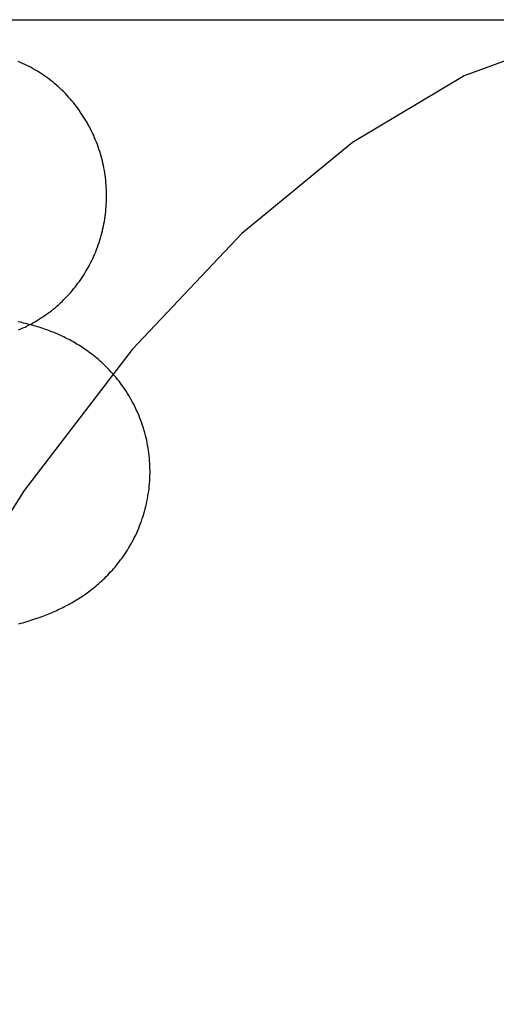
# Model space of a CAD drawing. Header units: inches. Extents: x 0 to 204, y 0 to 132.
# Tile 96 of 113: x 120.5296 to 120.594, y 49.1391 to 49.272. Entities that reach past the tile are written whole.
import ezdxf

# ---------------------------------------------------------------- set-up
doc = ezdxf.new("R2010")
doc.units = ezdxf.units.IN
doc.header["$LTSCALE"] = 11.243375
doc.header["$MEASUREMENT"] = 0
doc.linetypes.add('HIDDEN', pattern=[0.2, 0.1, -0.1])
doc.layers.add('DEFAULT_2', color=8, linetype='HIDDEN')

msp = doc.modelspace()

# ---------------------------------------------------------------- linework, layer by layer
at = {"layer": 'DEFAULT_2', "color": 8, "linetype": 'HIDDEN'}
msp.add_line((120.33132, 49.27202), (120.66687, 49.27202), dxfattribs=at)
for points in [[(120.62081, 49.27202), (120.60514, 49.2701), (120.58964, 49.26445), (120.57454, 49.25545), (120.55963, 49.24319), (120.54479, 49.22751), (120.53022, 49.2085), (120.51594, 49.18601), (120.50223, 49.16022), (120.48924, 49.13124), (120.47715, 49.09929), (120.46613, 49.06462), (120.45631, 49.02751), (120.4478, 48.98827), (120.44072, 48.94722), (120.43512, 48.90472), (120.43108, 48.86111), (120.42864, 48.81676), (120.42783, 48.77202)], [(120.5413, 49.24939), (120.54128, 49.24972), (120.54125, 49.25005), (120.54122, 49.25038), (120.54118, 49.25071), (120.54114, 49.25103), (120.54109, 49.25136), (120.54104, 49.25168), (120.54098, 49.25201), (120.54091, 49.25233), (120.54084, 49.25265), (120.54077, 49.25297), (120.54069, 49.25329), (120.5406, 49.25361), (120.54051, 49.25392), (120.54041, 49.25424), (120.54031, 49.25455), (120.54021, 49.25486), (120.5401, 49.25517), (120.53998, 49.25548), (120.53986, 49.25578), (120.53973, 49.25609), (120.5396, 49.25639), (120.53946, 49.25669), (120.53932, 49.25698), (120.53918, 49.25728), (120.53903, 49.25757), (120.53887, 49.25785), (120.53871, 49.25814), (120.53855, 49.25842), (120.53838, 49.2587), (120.5382, 49.25898), (120.53802, 49.25925), (120.53784, 49.25952), (120.53765, 49.25979), (120.53746, 49.26006), (120.53727, 49.26032), (120.53707, 49.26058), (120.53686, 49.26083), (120.53665, 49.26108), (120.53644, 49.26133), (120.53622, 49.26157), (120.536, 49.26181), (120.53578, 49.26204), (120.53555, 49.26228), (120.53532, 49.2625), (120.53508, 49.26273), (120.53485, 49.26295), (120.5346, 49.26316), (120.53436, 49.26337), (120.53411, 49.26358), (120.53385, 49.26378), (120.5336, 49.26398), (120.53334, 49.26417), (120.53308, 49.26436), (120.53281, 49.26454), (120.53254, 49.26472), (120.53227, 49.2649), (120.532, 49.26507), (120.53172, 49.26523), (120.53144, 49.2654), (120.53116, 49.26555), (120.53087, 49.2657), (120.53059, 49.26585), (120.5303, 49.26599), (120.53, 49.26612), (120.52971, 49.26625), (120.52941, 49.26638)], [(120.52945, 49.23017), (120.52974, 49.23029), (120.53004, 49.23042), (120.53033, 49.23055), (120.53062, 49.23069), (120.5309, 49.23084), (120.53119, 49.23099), (120.53147, 49.23114), (120.53175, 49.2313), (120.53203, 49.23146), (120.5323, 49.23163), (120.53257, 49.23181), (120.53284, 49.23198), (120.53311, 49.23217), (120.53337, 49.23235), (120.53363, 49.23255), (120.53388, 49.23274), (120.53414, 49.23294), (120.53438, 49.23315), (120.53463, 49.23336), (120.53487, 49.23357), (120.53511, 49.23379), (120.53535, 49.23401), (120.53558, 49.23424), (120.53581, 49.23447), (120.53603, 49.2347), (120.53625, 49.23494), (120.53647, 49.23518), (120.53668, 49.23543), (120.53689, 49.23568), (120.53709, 49.23593), (120.53729, 49.23619), (120.53748, 49.23645), (120.53768, 49.23671), (120.53786, 49.23698), (120.53804, 49.23725), (120.53822, 49.23752), (120.5384, 49.2378), (120.53856, 49.23808), (120.53873, 49.23836), (120.53889, 49.23864), (120.53904, 49.23893), (120.53919, 49.23922), (120.53934, 49.23951), (120.53948, 49.23981), (120.53962, 49.24011), (120.53975, 49.24041), (120.53987, 49.24071), (120.53999, 49.24101), (120.54011, 49.24132), (120.54022, 49.24163), (120.54032, 49.24194), (120.54043, 49.24225), (120.54052, 49.24256), (120.54061, 49.24288), (120.5407, 49.2432), (120.54078, 49.24352), (120.54085, 49.24384), (120.54092, 49.24416), (120.54098, 49.24448), (120.54104, 49.2448), (120.5411, 49.24513), (120.54114, 49.24545), (120.54119, 49.24578), (120.54122, 49.24611), (120.54126, 49.24643), (120.54128, 49.24676), (120.5413, 49.24709), (120.54132, 49.24742), (120.54133, 49.24775), (120.54134, 49.24808), (120.54134, 49.24841), (120.54133, 49.24874), (120.54132, 49.24907), (120.5413, 49.24939)], [(120.54718, 49.21219), (120.54716, 49.21251), (120.54713, 49.21285), (120.54709, 49.2132), (120.54705, 49.21354), (120.547, 49.21389), (120.54695, 49.21423), (120.54689, 49.21458), (120.54683, 49.21492), (120.54676, 49.21526), (120.54668, 49.2156), (120.5466, 49.21593), (120.54651, 49.21627), (120.54641, 49.2166), (120.54631, 49.21693), (120.54621, 49.21726), (120.54609, 49.21759), (120.54598, 49.21792), (120.54585, 49.21824), (120.54573, 49.21856), (120.54559, 49.21888), (120.54545, 49.21919), (120.54531, 49.2195), (120.54516, 49.21981), (120.54501, 49.22012), (120.54485, 49.22042), (120.54468, 49.22072), (120.54451, 49.22101), (120.54434, 49.22131), (120.54417, 49.22159), (120.54398, 49.22188), (120.5438, 49.22216), (120.54361, 49.22243), (120.54342, 49.2227), (120.54322, 49.22296), (120.54302, 49.22323), (120.54282, 49.22348), (120.54262, 49.22373), (120.54241, 49.22398), (120.5422, 49.22422), (120.54198, 49.22446), (120.54177, 49.22469), (120.54155, 49.22492), (120.54134, 49.22514), (120.54112, 49.22535), (120.5409, 49.22556), (120.54068, 49.22576), (120.54046, 49.22596), (120.54024, 49.22615), (120.54002, 49.22634), (120.5398, 49.22652), (120.53958, 49.2267), (120.53936, 49.22687), (120.53913, 49.22704), (120.53891, 49.22721), (120.53869, 49.22736), (120.53847, 49.22752), (120.53825, 49.22767), (120.53804, 49.22781), (120.53782, 49.22795), (120.53761, 49.22808), (120.53739, 49.22821), (120.53718, 49.22834), (120.53697, 49.22846), (120.53677, 49.22858), (120.53656, 49.22869), (120.53636, 49.2288), (120.53615, 49.22891), (120.53595, 49.22901), (120.53575, 49.22911), (120.53555, 49.22921), (120.53535, 49.22931), (120.53515, 49.2294), (120.53494, 49.22949), (120.53474, 49.22958), (120.53454, 49.22967), (120.53433, 49.22975), (120.53413, 49.22984), (120.53392, 49.22992), (120.53371, 49.23), (120.5335, 49.23008), (120.53329, 49.23016), (120.53308, 49.23023), (120.53287, 49.2303), (120.53266, 49.23038), (120.53244, 49.23045), (120.53222, 49.23052), (120.532, 49.23059), (120.53177, 49.23065), (120.53155, 49.23072), (120.53131, 49.23078), (120.53108, 49.23085), (120.53085, 49.23091), (120.53061, 49.23097), (120.53037, 49.23103), (120.53013, 49.23109), (120.52989, 49.23115), (120.52965, 49.2312), (120.5294, 49.23125)], [(120.52948, 49.19047), (120.52976, 49.19056), (120.53005, 49.19064), (120.53032, 49.19072), (120.5306, 49.19081), (120.53087, 49.19089), (120.53113, 49.19098), (120.53139, 49.19106), (120.53165, 49.19115), (120.5319, 49.19124), (120.53215, 49.19132), (120.53239, 49.19141), (120.53263, 49.1915), (120.53286, 49.19158), (120.53309, 49.19167), (120.53331, 49.19176), (120.53353, 49.19185), (120.53375, 49.19194), (120.53397, 49.19203), (120.53419, 49.19212), (120.5344, 49.19222), (120.53461, 49.19231), (120.53482, 49.19241), (120.53503, 49.19251), (120.53524, 49.19261), (120.53544, 49.19271), (120.53564, 49.19281), (120.53584, 49.19291), (120.53604, 49.19301), (120.53624, 49.19312), (120.53643, 49.19323), (120.53663, 49.19334), (120.53682, 49.19345), (120.53701, 49.19356), (120.5372, 49.19367), (120.53739, 49.19379), (120.53758, 49.19391), (120.53777, 49.19403), (120.53796, 49.19415), (120.53815, 49.19428), (120.53834, 49.19441), (120.53853, 49.19454), (120.53872, 49.19468), (120.53891, 49.19482), (120.5391, 49.19496), (120.53929, 49.19511), (120.53949, 49.19526), (120.53969, 49.19542), (120.53989, 49.19558), (120.54009, 49.19575), (120.54029, 49.19592), (120.54049, 49.1961), (120.54069, 49.19629), (120.54089, 49.19647), (120.54109, 49.19666), (120.54129, 49.19686), (120.54149, 49.19706), (120.54169, 49.19727), (120.54189, 49.19749), (120.54209, 49.1977), (120.54229, 49.19793), (120.54248, 49.19815), (120.54267, 49.19839), (120.54287, 49.19862), (120.54306, 49.19887), (120.54324, 49.19912), (120.54343, 49.19937), (120.54362, 49.19963), (120.5438, 49.1999), (120.54398, 49.20017), (120.54415, 49.20044), (120.54432, 49.20072), (120.54449, 49.201), (120.54465, 49.20129), (120.54481, 49.20158), (120.54497, 49.20187), (120.54512, 49.20217), (120.54527, 49.20247), (120.54541, 49.20278), (120.54555, 49.20309), (120.54569, 49.2034), (120.54581, 49.20372), (120.54594, 49.20404), (120.54606, 49.20436), (120.54617, 49.20469), (120.54628, 49.20501), (120.54638, 49.20534), (120.54647, 49.20567), (120.54656, 49.20601), (120.54665, 49.20634), (120.54673, 49.20668), (120.5468, 49.20702), (120.54687, 49.20736), (120.54693, 49.2077), (120.54698, 49.20804), (120.54703, 49.20839), (120.54708, 49.20873), (120.54711, 49.20908), (120.54715, 49.20943), (120.54717, 49.20977), (120.54719, 49.21012), (120.5472, 49.21047), (120.54721, 49.21082), (120.54721, 49.21117), (120.5472, 49.21152), (120.54719, 49.21187), (120.54718, 49.21219)]]:
    msp.add_lwpolyline(points, dxfattribs=at)

doc.saveas('drawing.dxf')
